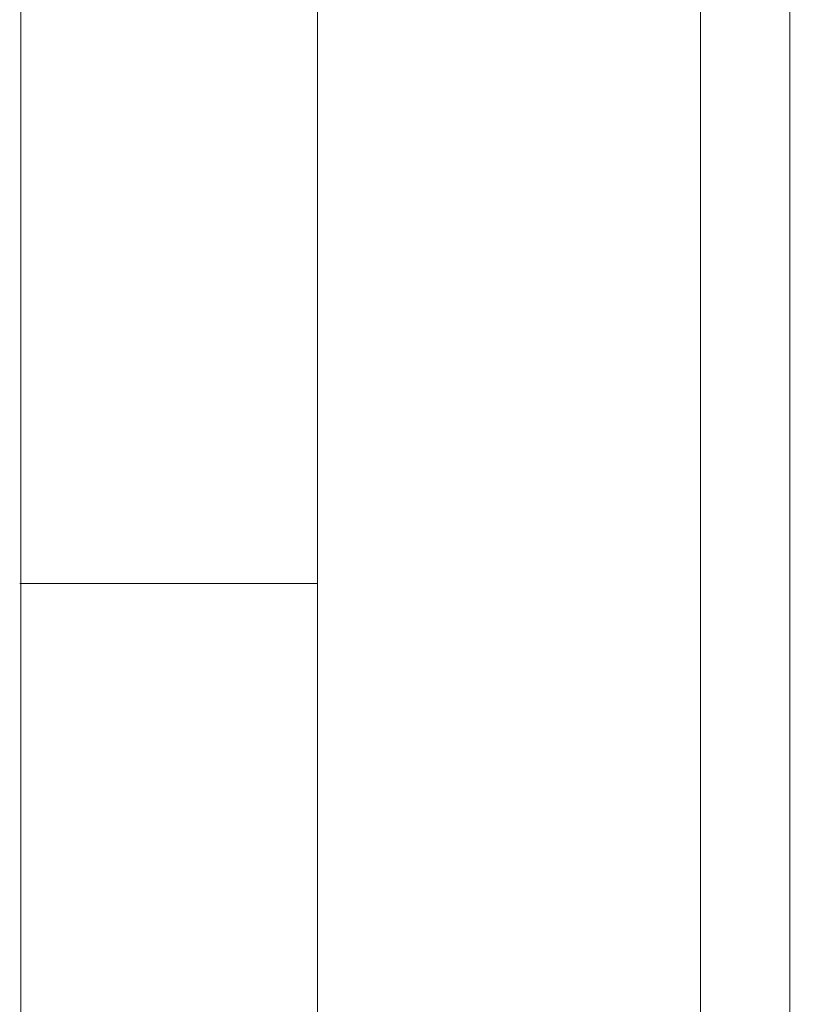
# Paper-space layout 'A-15 INWENTARYZACJA - PRZEKRÓJ' of a CAD drawing. Header units: millimetres. Extents: x 0 to 594, y 0 to 550.
# Tile 14 of 62: x 0 to 78, y 255 to 354. Entities that reach past the tile are written whole.
import ezdxf
from ezdxf.xclip import XClip

# ---------------------------------------------------------------- set-up
doc = ezdxf.new("R2010")
doc.units = ezdxf.units.MM
doc.header["$MEASUREMENT"] = 0
doc.header["$XCLIPFRAME"] = 0
doc.layers.add('A_Arkusz_Nr_pióra__1', color=7, linetype='Continuous', lineweight=20)
doc.layers.add('A_Arkusz_Nr_pióra__237', color=7, linetype='Continuous', lineweight=5, true_color=0x343434)
doc.layers.add('A_widok_Nr_pióra__9', color=7, linetype='Continuous', lineweight=13, true_color=0xadadad)
doc.layers.add('A_podrys', color=7, linetype='Continuous')

# ---------------------------------------------------------------- blocks, each defined once
blk = doc.blocks.new('Rysunek_2_2', base_point=(-1563.001, -181.131))
at = {"layer": 'A_widok_Nr_pióra__9', "color": 253, "linetype": 'Continuous', "lineweight": 13, "true_color": 0xadadad}
for p, q in [((68.464, 236.246), (68.464, 520.465)), ((77.464, 508.739), (77.464, 148.858))]:
    blk.add_line(p, q, dxfattribs=at)

psp = doc.layouts.new('A-15 INWENTARYZACJA - PRZEKRÓJ')

# ---------------------------------------------------------------- linework, layer by layer
at = {"layer": 'A_Arkusz_Nr_pióra__1', "color": 7, "linetype": 'Continuous', "lineweight": 20}
for p, q in [((29.9, 545.1), (29.9, 4.9)), ((-0.1, 296.9), (0.9, 296.9))]:
    psp.add_line(p, q, dxfattribs=at)
at = {"layer": 'A_Arkusz_Nr_pióra__1', "color": 7, "linetype": 'Continuous', "lineweight": 20, "flags": 128}
psp.add_lwpolyline([(0, 550), (594, 550), (594, 0), (0, 0)], close=True, dxfattribs=at)
at = {"layer": 'A_Arkusz_Nr_pióra__237', "color": 250, "linetype": 'Continuous', "lineweight": 5, "true_color": 0x343434}
psp.add_line((-0.1, 296.9), (29.9, 296.9), dxfattribs=at)

# ---------------------------------------------------------------- block references
at = {"layer": 'A_podrys', "color": 37, "linetype": 'Continuous', "lineweight": 5, "true_color": 0x656532}
ref = psp.add_blockref('Rysunek_2_2', (-1563.001, -181.131), dxfattribs=at)
XClip(ref).set_block_clipping_path([(33.4137328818, 99.0731171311), (589.1, 545.1)])

doc.saveas('drawing.dxf')
